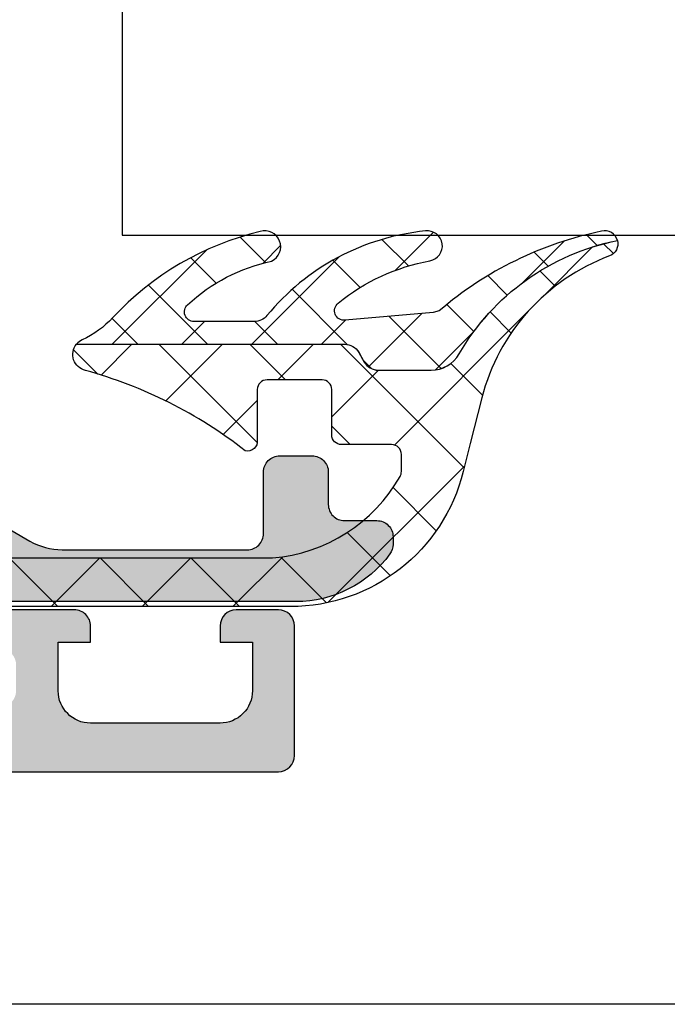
# Model space of a CAD drawing. Header units: millimetres. Extents: x 247761 to 294611, y 172579 to 236863.
# Tile 25 of 256: x 255583 to 255603, y 174620 to 174651. Entities that reach past the tile are written whole.
import ezdxf

# ---------------------------------------------------------------- set-up
doc = ezdxf.new("R2010")
doc.units = ezdxf.units.MM
doc.linetypes.add('ČÁRKOVANÁ', pattern=[19.049999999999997, 12.7, -6.35])
doc.layers.add('FASÁDA DETAILNÍ', color=4, linetype='Continuous')
doc.layers.add('NOVA', color=240, linetype='Continuous')

# ---------------------------------------------------------------- blocks, each defined once
blk = doc.blocks.new('A$C69D17D4D')
at = {"layer": 'FASÁDA DETAILNÍ'}
h = blk.add_hatch(color=256, dxfattribs=at)
edge = h.paths.add_edge_path()
edge.add_arc((-19053.50018823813, 1256.682007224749), 0.5000674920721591, 270.007732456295, 359.9922675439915)
edge.add_line((-19053.00012075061, 1256.681939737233), (-19053.00012075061, 1260.681939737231))
edge.add_arc((-19053.50018823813, 1260.681872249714), 0.5000674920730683, 0.007732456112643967, 89.99226754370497)
edge.add_line((-19053.50012075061, 1261.181939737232), (-19054.80016957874, 1261.181939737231))
edge.add_arc((-19054.80013267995, 1260.681902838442), 0.5000369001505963, 90.00422797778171, 179.9957720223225)
edge.add_line((-19055.30016957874, 1260.681939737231), (-19055.30016957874, 1260.181939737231))
edge.add_line((-19055.30016957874, 1260.181939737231), (-19054.30016957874, 1260.181939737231))
edge.add_line((-19054.30016957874, 1260.181939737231), (-19054.30016957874, 1258.681939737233))
edge.add_arc((-19055.30013260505, 1258.68190276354), 0.9999630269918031, -90.00211851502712, 0.002118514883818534, ccw=False)
edge.add_line((-19055.30016957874, 1257.681939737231), (-19059.30016957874, 1257.681939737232))
edge.add_arc((-19059.30009270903, 1258.682016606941), 1.000076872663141, 180.0044039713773, 269.99559602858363, ccw=False)
edge.add_line((-19060.30016957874, 1258.681939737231), (-19060.30016957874, 1260.181939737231))
edge.add_line((-19060.30016957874, 1260.181939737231), (-19059.30016957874, 1260.181939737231))
edge.add_line((-19059.30016957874, 1260.181939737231), (-19059.30016957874, 1260.681939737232))
edge.add_arc((-19059.80011210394, 1260.681997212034), 0.499942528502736, 359.9934131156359, 450.0065868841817)
edge.add_line((-19059.80016957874, 1261.181939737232), (-19062.60015737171, 1261.181939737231))
edge.add_arc((-19062.60015737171, 1260.681939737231), 0.5000000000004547, 90, 180.0000000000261)
edge.add_line((-19063.10015737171, 1260.681939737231), (-19063.10015737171, 1260.481939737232))
edge.add_arc((-19062.60015737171, 1260.481939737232), 0.5, 180, 270)
edge.add_line((-19062.60015737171, 1259.981939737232), (-19062.10015737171, 1259.981939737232))
edge.add_arc((-19062.10019247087, 1259.481904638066), 0.5000351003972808, 0.0040217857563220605, 89.99597821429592, ccw=False)
edge.add_line((-19061.60015737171, 1259.481939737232), (-19061.60015737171, 1258.681936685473))
edge.add_arc((-19062.10017393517, 1258.681953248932), 0.5000165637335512, 270.0018979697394, 359.9981020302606, ccw=False)
edge.add_line((-19062.10015737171, 1258.181936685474), (-19093.40015126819, 1258.181936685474))
edge.add_line((-19093.40015126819, 1258.181936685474), (-19099.43860888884, 1258.61433331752))
edge.add_arc((-19099.40015282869, 1259.613553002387), 0.9999594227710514, 180.0000000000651, 267.7959971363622, ccw=False)
edge.add_line((-19100.40011225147, 1259.613553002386), (-19100.40011225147, 1266.282005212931))
edge.add_arc((-19099.90011225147, 1266.28200521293), 0.5, 89.99999999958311, 179.9999999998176, ccw=False)
edge.add_line((-19099.90011225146, 1266.782005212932), (-19099.00011225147, 1266.782005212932))
edge.add_arc((-19099.00011225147, 1267.282005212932), 0.4999999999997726, 270, 360.0000000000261)
edge.add_line((-19098.50011225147, 1267.282005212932), (-19098.50011225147, 1268.682006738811))
edge.add_arc((-19098.42127580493, 1268.949527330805), 0.2788950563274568, 178.8354106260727, 253.580123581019, ccw=False)
edge.add_line((-19098.70011325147, 1268.955195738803), (-19098.70011325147, 1269.408789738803))
edge.add_arc((-19098.42124515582, 1269.414450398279), 0.2789255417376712, 106.42459455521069, 181.1628700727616, ccw=False)
edge.add_line((-19098.50011225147, 1269.681993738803), (-19098.50011225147, 1271.562004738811))
edge.add_arc((-19098.80011225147, 1271.562004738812), 0.3000000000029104, 359.9999999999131, 449.9999999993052)
edge.add_line((-19098.80011225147, 1271.862004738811), (-19099.78008657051, 1271.862004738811))
edge.add_arc((-19099.78008657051, 1271.562004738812), 0.2999999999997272, 90.00000000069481, 180.0000000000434)
edge.add_line((-19100.08008657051, 1271.562004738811), (-19100.08008657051, 1268.802006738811))
edge.add_arc((-19100.20008657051, 1268.80200673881), 0.1199999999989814, -90, 3.257127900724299e-10, ccw=False)
edge.add_line((-19100.20008657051, 1268.682006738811), (-19104.50011225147, 1268.682006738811))
edge.add_arc((-19104.50011225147, 1269.182006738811), 0.5, 180, 270, ccw=False)
edge.add_line((-19105.00011225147, 1269.182006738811), (-19105.00011225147, 1269.88200673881))
edge.add_line((-19105.00011225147, 1269.88200673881), (-19103.61861679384, 1272.274827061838))
edge.add_arc((-19103.73823203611, 1272.343886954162), 0.1381197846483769, 330.000000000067, 450)
edge.add_line((-19103.73823203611, 1272.482006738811), (-19107.50011225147, 1272.48200673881))
edge.add_arc((-19107.50011225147, 1274.48200673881), 1.999999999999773, 180.0000000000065, 270, ccw=False)
edge.add_line((-19109.50011225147, 1274.48200673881), (-19109.50011225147, 1275.050002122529))
edge.add_arc((-19110.00011225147, 1275.050002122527), 0.500000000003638, 2.34495935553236e-10, 34.4790717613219)
edge.add_arc((-19113.7096108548, 1272.502528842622), 4.999999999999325, 34.47907176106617, 84.65077199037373)
edge.add_arc((-19113.26199246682, 1277.343880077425), 0.138119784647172, 82.29756250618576, 209.9999999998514)
edge.add_line((-19113.38160770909, 1277.274820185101), (-19112.00011225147, 1274.881999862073))
edge.add_line((-19112.00011225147, 1274.881999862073), (-19112.00011225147, 1274.181999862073))
edge.add_arc((-19112.50011225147, 1274.181999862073), 0.5, -90, 0, ccw=False)
edge.add_line((-19112.50011225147, 1273.681999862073), (-19116.80013793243, 1273.681999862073))
edge.add_arc((-19116.80013793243, 1273.801999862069), 0.1199999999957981, 179.9999999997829, 270, ccw=False)
edge.add_line((-19116.92013793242, 1273.80199986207), (-19116.92013793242, 1276.56199786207))
edge.add_arc((-19117.22013793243, 1276.56199786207), 0.3000000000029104, 359.9999999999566, 449.9999999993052)
edge.add_line((-19117.22013793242, 1276.86199786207), (-19118.20011225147, 1276.86199786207))
edge.add_arc((-19118.20011225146, 1276.56199786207), 0.2999999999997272, 90.00000000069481, 180.0000000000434)
edge.add_line((-19118.50011225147, 1276.56199786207), (-19118.50011225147, 1274.681986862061))
edge.add_arc((-19118.57897934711, 1274.414443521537), 0.2789255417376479, -1.1628700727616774, 73.57540544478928, ccw=False)
edge.add_line((-19118.30011125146, 1274.408782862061), (-19118.30011125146, 1273.955188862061))
edge.add_arc((-19118.57894869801, 1273.949520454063), 0.2788950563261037, -73.580123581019, 1.1645893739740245, ccw=False)
edge.add_line((-19118.50011225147, 1273.681999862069), (-19118.50011225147, 1270.681941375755))
edge.add_line((-19118.50011225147, 1270.681941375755), (-19117.80003987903, 1269.981838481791))
edge.add_line((-19117.80003987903, 1269.981838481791), (-19117.20003377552, 1269.98183848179))
edge.add_line((-19117.20003377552, 1269.98183848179), (-19117.20003377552, 1271.581844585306))
edge.add_arc((-19116.70002432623, 1271.581835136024), 0.5000094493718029, 90.00108278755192, 179.998917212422, ccw=False)
edge.add_line((-19116.70003377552, 1272.081844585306), (-19116.30460569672, 1272.081844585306))
edge.add_arc((-19116.30460569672, 1271.581844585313), 0.4999999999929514, 74.99999999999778, 90, ccw=False)
edge.add_line((-19116.17519617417, 1272.064807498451), (-19114.74130941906, 1271.680598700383))
edge.add_arc((-19115.00012846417, 1270.714672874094), 1.000000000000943, -2.609112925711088e-11, 74.99999999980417, ccw=False)
edge.add_line((-19114.00012846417, 1270.714672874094), (-19114.00012846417, 1264.981850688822))
edge.add_line((-19114.00012846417, 1264.981850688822), (-19117.20003377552, 1264.981850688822))
edge.add_line((-19117.20003377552, 1264.981850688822), (-19117.20003377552, 1265.781838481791))
edge.add_line((-19117.20003377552, 1265.781838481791), (-19117.80003987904, 1265.781838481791))
edge.add_line((-19117.80003987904, 1265.781838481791), (-19118.50002156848, 1264.569405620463))
edge.add_line((-19118.50002156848, 1264.569405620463), (-19118.50002156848, 1263.481850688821))
edge.add_line((-19118.50002156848, 1263.481850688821), (-19103.50011225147, 1263.481850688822))
edge.add_arc((-19103.50011225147, 1262.981850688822), 0.5000000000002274, 0, 90, ccw=False)
edge.add_line((-19103.00011225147, 1262.981850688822), (-19103.00011225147, 1257.181939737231))
edge.add_arc((-19102.00011225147, 1257.181939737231), 1, 179.999999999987, 270)
edge.add_line((-19102.00011225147, 1256.181939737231), (-19053.50012075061, 1256.181939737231))
edge = h.paths.add_edge_path(flags=16)
edge.add_line((-19112.40012846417, 1265.781838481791), (-19112.40012846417, 1270.18183848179))
edge.add_arc((-19111.90012846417, 1270.18183848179), 0.5, 90, 180, ccw=False)
edge.add_line((-19111.90012846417, 1270.68183848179), (-19107.50012846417, 1270.681838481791))
edge.add_arc((-19107.50012846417, 1270.181838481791), 0.5, 0, 90, ccw=False)
edge.add_line((-19107.00012846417, 1270.181838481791), (-19107.00012846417, 1265.781838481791))
edge.add_arc((-19107.50012846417, 1265.781838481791), 0.5, -90, 0, ccw=False)
edge.add_line((-19107.50012846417, 1265.281838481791), (-19111.90012846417, 1265.281838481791))
edge.add_arc((-19111.90012846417, 1265.781838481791), 0.5, 180, 270, ccw=False)
h = blk.add_hatch(dxfattribs=at)
h.set_pattern_fill('ANSI37', color=256, scale=0.48, angle=90, style=0)
h.set_pattern_definition([(135, (-19063.00012093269, 1263.181939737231), (-1.077630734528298, -1.077630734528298), []), (225, (-19063.00012093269, 1263.181939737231), (1.077630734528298, -1.077630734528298), [])])
edge = h.paths.add_edge_path()
edge.add_arc((-19054.23900750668, 1270.582939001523), 0.499999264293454, 270.000065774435, 320.5926628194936, ccw=False)
edge.add_line((-19054.23900693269, 1270.082939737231), (-19056.10110393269, 1270.082939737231))
edge.add_arc((-19056.10110358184, 1270.382939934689), 0.3000001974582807, 132.642156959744, 269.99993299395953, ccw=False)
edge.add_arc((-19052.53368886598, 1266.509144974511), 5.566188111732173, 102.19103264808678, 132.6422611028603, ccw=False)
edge.add_arc((-19053.91698281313, 1272.393221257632), 0.4897187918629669, 295.1172428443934, 467.013972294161)
edge.add_arc((-19051.97109148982, 1264.053463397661), 9.052420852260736, 103.343438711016, 137.2066788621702)
edge.add_arc((-19060.81526820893, 1272.241343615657), 2.999999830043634, 294.7549030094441, 317.2067131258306, ccw=False)
edge.add_arc((-19059.34948606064, 1269.062537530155), 0.5004751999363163, 114.7551757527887, 140.1935658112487)
edge.add_line((-19059.73395693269, 1269.382939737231), (-19051.45067793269, 1269.382939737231))
edge.add_arc((-19051.45067846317, 1268.882940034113), 0.499999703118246, 29.999980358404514, 89.99993921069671, ccw=False)
edge.add_line((-19051.01766593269, 1269.132939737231), (-19050.84445993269, 1268.832939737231))
edge.add_arc((-19050.4114474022, 1269.082939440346), 0.4999997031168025, 209.9999803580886, 269.9999392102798)
edge.add_line((-19050.41144793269, 1268.582939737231), (-19048.78209993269, 1268.582939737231))
edge.add_arc((-19048.78209915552, 1269.582939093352), 0.9999993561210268, 269.9999554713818, 329.9496611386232)
edge.add_arc((-19041.59771844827, 1265.426612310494), 7.300023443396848, 101.28555368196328, 149.949645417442, ccw=False)
edge.add_arc((-19043.41295102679, 1272.482949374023), 0.3999910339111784, 14.85295080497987, 105.0012766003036)
edge.add_arc((-19041.28623055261, 1261.963445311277), 11.13157184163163, 101.5576577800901, 130.586961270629)
edge.add_line((-19048.52844693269, 1270.416976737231), (-19048.72066393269, 1270.359275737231))
edge.add_line((-19048.72066393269, 1270.359275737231), (-19051.43787093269, 1270.121437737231))
edge.add_arc((-19051.46402993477, 1270.420295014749), 0.2999999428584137, 129.0309511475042, 275.0023550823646, ccw=False)
edge.add_arc((-19047.66985789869, 1265.74006891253), 6.324969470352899, 100.47997079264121, 129.0310333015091, ccw=False)
edge.add_arc((-19048.89873523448, 1272.41790473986), 0.4650353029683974, 279.7079737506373, 457.5281371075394)
edge.add_arc((-19048.24923641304, 1265.661572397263), 7.252239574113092, 95.62167161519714, 140.5924891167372)
h = blk.add_hatch(dxfattribs=at)
h.set_pattern_fill('ANSI37', color=256, scale=0.625, angle=90, style=0)
h.set_pattern_definition([(135, (-19063.00012093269, 1263.181939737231), (-1.403165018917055, -1.403165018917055), []), (225, (-19063.00012093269, 1263.181939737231), (1.403165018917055, -1.403165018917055), [])])
edge = h.paths.add_edge_path()
edge.add_ellipse((-19054.11320541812, 1267.802501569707), major_axis=(-5.039467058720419, 0), ratio=1, start_angle=94.96446126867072, end_angle=150.2082155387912)
edge.add_ellipse((-19050.0001209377, 1265.447701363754), major_axis=(-0.3000000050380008, 0), ratio=1, start_angle=150.2078270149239, end_angle=179.999307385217)
edge.add_line((-19049.70012093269, 1265.447697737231), (-19049.70011793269, 1265.981981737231))
edge.add_ellipse((-19050.00011769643, 1265.981982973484), major_axis=(-0.2999997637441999, 0), ratio=1, start_angle=179.9997638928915, end_angle=270.0000451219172)
edge.add_line((-19050.00011793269, 1266.281982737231), (-19051.55011493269, 1266.281982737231))
edge.add_ellipse((-19051.55010729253, 1266.581993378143), major_axis=(-0.3000106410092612, 0), ratio=1, start_angle=0.004323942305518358, end_angle=89.99854088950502, ccw=False)
edge.add_line((-19051.85011793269, 1266.581970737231), (-19051.85012893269, 1267.981952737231))
edge.add_ellipse((-19052.15011876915, 1267.981949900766), major_axis=(-0.2999898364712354, 0), ratio=1, start_angle=180.0005417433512, end_angle=269.9996492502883)
edge.add_line((-19052.15011693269, 1268.281939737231), (-19053.85012893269, 1268.281939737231))
edge.add_ellipse((-19053.85012179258, 1267.981929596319), major_axis=(-0.3000101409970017, 0), ratio=1, start_angle=270.0013636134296, end_angle=359.9955805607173)
edge.add_line((-19054.15013193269, 1267.981952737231), (-19054.15012093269, 1266.418121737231))
edge.add_ellipse((-19054.45127999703, 1266.385264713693), major_axis=(-0.3029461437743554, 0), ratio=1, start_angle=76.51642268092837, end_angle=186.2264509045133, ccw=False)
edge.add_ellipse((-19063.15620312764, 1255.069300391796), major_axis=(-14.00076634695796, 0), ratio=1, start_angle=231.9243799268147, end_angle=254.6982677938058)
edge.add_ellipse((-19059.34948955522, 1269.061538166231), major_axis=(-0.5004721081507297, 0), ratio=1, start_angle=-39.80663437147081, end_angle=77.08239147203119, ccw=False)
edge.add_line((-19059.73395693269, 1269.381939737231), (-19051.45067793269, 1269.381939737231))
edge.add_ellipse((-19051.45067846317, 1268.881940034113), major_axis=(-0.499999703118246, 0), ratio=1, start_angle=209.9999803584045, end_angle=269.99993921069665, ccw=False)
edge.add_line((-19051.01766593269, 1269.131939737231), (-19050.84445993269, 1268.831939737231))
edge.add_ellipse((-19050.4114474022, 1269.081939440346), major_axis=(-0.4999997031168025, 0), ratio=1, start_angle=29.99998035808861, end_angle=89.99993921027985)
edge.add_line((-19050.41144793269, 1268.581939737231), (-19048.78209993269, 1268.581939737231))
edge.add_ellipse((-19048.78209915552, 1269.581939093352), major_axis=(-0.9999993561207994, 0), ratio=1, start_angle=89.99995547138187, end_angle=149.9496611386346)
edge.add_ellipse((-19041.59771844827, 1265.425612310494), major_axis=(-7.300023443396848, 0), ratio=1, start_angle=281.2855536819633, end_angle=329.94964541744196, ccw=False)
edge.add_ellipse((-19043.41295055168, 1272.481949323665), major_axis=(-0.3999905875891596, 0), ratio=1, start_angle=110.50182944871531, end_angle=194.8529752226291, ccw=False)
edge.add_ellipse((-19041.03888360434, 1266.132851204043), major_axis=(-6.378448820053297, 0), ratio=1, start_angle=290.5018745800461, end_angle=345.5474022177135)
edge.add_line((-19047.21548293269, 1267.724777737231), (-19047.57906993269, 1266.314070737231))
edge.add_line((-19047.57906993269, 1266.314070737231), (-19047.78918293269, 1265.451369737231))
edge.add_ellipse((-19053.12580564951, 1266.781934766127), major_axis=(-5.499995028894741, 0), ratio=1, start_angle=89.99996579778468, end_angle=166.0000450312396, ccw=False)
edge.add_line((-19053.12580893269, 1261.281939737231), (-19065.54383693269, 1261.281939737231))
edge.add_line((-19065.54383693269, 1261.281939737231), (-19066.90689393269, 1261.569558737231))
edge.add_ellipse((-19067.01012654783, 1261.080332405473), major_axis=(-0.4999993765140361, 0), ratio=1, start_angle=258.0846992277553, end_angle=319.7162484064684)
edge.add_line((-19067.39155193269, 1261.403618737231), (-19068.96516293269, 1259.547010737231))
edge.add_ellipse((-19069.53730193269, 1260.031940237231), major_axis=(-0.7499997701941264, 0), ratio=1, start_angle=-40.28370615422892, end_angle=139.716293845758, ccw=False)
edge.add_line((-19070.10944093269, 1260.516869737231), (-19068.15015493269, 1262.828513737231))
edge.add_ellipse((-19067.38730332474, 1262.181941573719), major_axis=(-0.9999990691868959, 0), ratio=1, start_angle=258.0847521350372, end_angle=319.7163013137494, ccw=False)
edge.add_line((-19067.18083893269, 1263.160394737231), (-19065.38730193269, 1262.781939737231))
edge.add_line((-19065.38730193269, 1262.781939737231), (-19053.67710093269, 1262.781939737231))
h = blk.add_hatch(color=256, dxfattribs=at)
edge = h.paths.add_edge_path()
edge.add_line((-19067.50012093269, 1263.835939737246), (-19067.12691593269, 1264.135939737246))
edge.add_line((-19067.12691593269, 1264.135939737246), (-19063.15371093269, 1264.135939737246))
edge.add_ellipse((-19063.15371253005, 1262.135932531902), major_axis=(-2.000007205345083, 0), ratio=1, start_angle=240.00006633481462, end_angle=269.99995423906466, ccw=False)
edge.add_line((-19062.15371093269, 1263.867990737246), (-19061.17665893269, 1263.303888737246))
edge.add_ellipse((-19060.17665733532, 1265.035946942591), major_axis=(-2.000007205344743, 0), ratio=1, start_angle=60.00006633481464, end_angle=89.9999542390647)
edge.add_line((-19060.17665893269, 1263.035939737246), (-19054.45682493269, 1263.035939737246))
edge.add_ellipse((-19054.45682455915, 1263.535939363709), major_axis=(-0.49999962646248, 0), ratio=1, start_angle=89.99995719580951, end_angle=180.0000428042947)
edge.add_line((-19053.95682493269, 1263.535939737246), (-19053.95682493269, 1265.435939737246))
edge.add_ellipse((-19053.45708291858, 1265.436197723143), major_axis=(-0.4997420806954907, 0), ratio=1, start_angle=-90.02957826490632, end_angle=0.02957826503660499, ccw=False)
edge.add_line((-19053.45682493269, 1265.935939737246), (-19052.45682493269, 1265.935939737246))
edge.add_ellipse((-19052.45656694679, 1265.436197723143), major_axis=(-0.4997420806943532, 0), ratio=1, start_angle=179.9704217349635, end_angle=270.02957826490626, ccw=False)
edge.add_line((-19051.95682493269, 1265.435939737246), (-19051.95682493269, 1264.435939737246))
edge.add_ellipse((-19051.45708547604, 1264.435679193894), major_axis=(-0.4997395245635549, 0), ratio=1, start_angle=-0.02987163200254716, end_angle=90.02987163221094)
edge.add_line((-19051.45682493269, 1263.935939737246), (-19050.45682493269, 1263.935939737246))
edge.add_ellipse((-19050.4565710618, 1263.436191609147), major_axis=(-0.4997481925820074, 0), ratio=1, start_angle=179.9711230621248, end_angle=270.02910612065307, ccw=False)
edge.add_line((-19049.95682293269, 1263.435939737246), (-19049.95682293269, 1263.202908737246))
edge.add_ellipse((-19050.45682214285, 1263.202908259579), major_axis=(-0.4999992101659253, 0), ratio=1, start_angle=143.7506869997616, end_angle=180.0000547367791, ccw=False)
edge.add_ellipse((-19052.9568254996, 1265.035946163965), major_axis=(-3.600006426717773, 0), ratio=1, start_angle=90.00004085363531, end_angle=143.7506139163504, ccw=False)
edge.add_line((-19052.95682293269, 1261.435939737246), (-19062.90012093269, 1261.435939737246))
edge.add_ellipse((-19062.9001210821, 1261.63593958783), major_axis=(-0.1999998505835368, 0), ratio=1, start_angle=-4.2804724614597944e-05, end_angle=90.00004280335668, ccw=False)
edge.add_line((-19063.10012093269, 1261.635939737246), (-19063.10012093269, 1262.353160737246))
edge.add_line((-19063.10012093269, 1262.353160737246), (-19062.95915993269, 1262.494059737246))
edge.add_ellipse((-19063.10012130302, 1262.635939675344), major_axis=(-0.2000000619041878, 0), ratio=1, start_angle=134.813924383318, end_angle=269.999893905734)
edge.add_line((-19063.10012093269, 1262.835939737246), (-19064.99968993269, 1262.835939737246))
edge.add_line((-19064.99968993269, 1262.835939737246), (-19069.07833793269, 1263.150257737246))
edge.add_ellipse((-19069.00012042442, 1263.644102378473), major_axis=(-0.5000005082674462, 0), ratio=1, start_angle=7.347914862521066e-05, end_angle=80.99997723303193, ccw=False)
edge.add_line((-19069.50012093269, 1263.644101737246), (-19069.50012093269, 1263.835939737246))
edge.add_ellipse((-19069.00012130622, 1263.835940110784), major_axis=(-0.4999996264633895, 0), ratio=1, start_angle=-90.00004280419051, end_angle=4.28042947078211e-05, ccw=False)
edge.add_line((-19069.00012093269, 1264.335939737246), (-19068.90012093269, 1264.335939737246))
edge.add_ellipse((-19068.90012078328, 1264.135939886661), major_axis=(-0.1999998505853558, 0), ratio=1, start_angle=179.9999571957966, end_angle=270.00004280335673, ccw=False)
edge.add_line((-19068.70012093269, 1264.135939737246), (-19068.70012093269, 1263.835939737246))
edge.add_line((-19068.70012093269, 1263.835939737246), (-19067.50012093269, 1263.835939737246))
at = {"layer": 'FASÁDA DETAILNÍ', "linetype": 'ČÁRKOVANÁ', "ltscale": 5}
blk.add_lwpolyline([(1650.999978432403, 1249.00002156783), (-24919.00002156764, 1249.000021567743), (-24919.00002156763, 24919.00002156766), (1650.999978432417, 24919.00002156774)], close=True, dxfattribs=at)
at = {"layer": 'FASÁDA DETAILNÍ'}
blk.add_lwpolyline([(-18977.35474239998, 1272.74602788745), (-18589.66396554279, 1272.74602788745), (-18589.66396554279, 1316.74602788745), (-18977.35474239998, 1316.74602788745), (-19058.32562122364, 1316.74602788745), (-19058.32562122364, 1272.74602788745)], close=True, dxfattribs=at)
blk.add_lwpolyline([(-19102.00011225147, 1256.181939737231), (-19053.50012075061, 1256.181939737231, 0.4141345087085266), (-19053.00012075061, 1256.681939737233), (-19053.00012075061, 1260.681939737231, 0.4141345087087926), (-19053.50012075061, 1261.181939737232), (-19054.80016957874, 1261.181939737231, 0.4141703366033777), (-19055.30016957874, 1260.681939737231), (-19055.30016957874, 1260.181939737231), (-19054.30016957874, 1260.181939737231), (-19054.30016957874, 1258.681939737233, -0.4142352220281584), (-19055.30016957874, 1257.681939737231), (-19059.30016957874, 1257.681939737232, -0.4141685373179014), (-19060.30016957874, 1258.681939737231), (-19060.30016957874, 1260.181939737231), (-19059.30016957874, 1260.181939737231), (-19059.30016957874, 1260.681939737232, 0.4142809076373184), (-19059.80016957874, 1261.181939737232), (-19062.60015737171, 1261.181939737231, 0.4142135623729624)], format="xyb", dxfattribs=at)
blk.add_lwpolyline([(-19053.85268193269, 1270.265524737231, -0.224409), (-19054.23900693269, 1270.082939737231), (-19056.10110393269, 1270.082939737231), (-19056.10110393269, 1270.082939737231, -0.683163), (-19056.30432893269, 1270.603619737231, -0.133656), (-19053.70911093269, 1271.949809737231, 0.931673), (-19054.06027693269, 1272.861506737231, 0.148841), (-19058.61383993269, 1270.203277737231, -0.0982791), (-19059.55905593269, 1269.517021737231, 0.111454), (-19059.73395693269, 1269.382939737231), (-19051.45067793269, 1269.382939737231), (-19051.45067793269, 1269.382939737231, -0.267949), (-19051.01766593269, 1269.132939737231), (-19050.84445993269, 1268.832939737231), (-19050.84445993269, 1268.832939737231, 0.267949), (-19050.41144793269, 1268.582939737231), (-19048.78209993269, 1268.582939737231), (-19048.78209993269, 1268.582939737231, 0.267714), (-19047.91651393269, 1269.082178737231, -0.215587), (-19043.02632493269, 1272.585482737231, 0.414972), (-19043.51648493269, 1272.869308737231, 0.127346), (-19048.52844693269, 1270.416976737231), (-19048.72066393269, 1270.359275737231), (-19051.43787093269, 1270.121437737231), (-19051.43787093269, 1270.121437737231, -0.739768), (-19051.65295193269, 1270.653336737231, -0.125226), (-19048.82031793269, 1271.959528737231, 0.981156), (-19048.95966093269, 1272.878931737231, 0.19878), (-19053.85268193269, 1270.265524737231)], format="xyb", close=True, dxfattribs=at)
at = {"layer": 'FASÁDA DETAILNÍ', "extrusion": (0, 0, -1)}
for points in [[(19065.38730193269, 1262.781939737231), (19053.67710093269, 1262.781939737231), (19053.67710093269, 1262.781939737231, -0.245826), (19049.73977093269, 1265.298644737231, -0.130727), (19049.70012093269, 1265.447697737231), (19049.70011793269, 1265.981981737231), (19049.70011793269, 1265.981981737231, -0.414215), (19050.00011793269, 1266.281982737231), (19051.55011493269, 1266.281982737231), (19051.55011493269, 1266.281982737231, 0.414184), (19051.85011793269, 1266.581970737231), (19051.85012893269, 1267.981952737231), (19051.85012893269, 1267.981952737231, -0.414209), (19052.15011693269, 1268.281939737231), (19053.85012893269, 1268.281939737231), (19053.85012893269, 1268.281939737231, -0.414184), (19054.15013193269, 1267.981952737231), (19054.15012093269, 1266.418121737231), (19054.15012093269, 1266.418121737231, 0.51896), (19054.52191693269, 1266.090668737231, -0.0996982), (19059.46136993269, 1268.573731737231, 0.559391), (19059.73395693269, 1269.381939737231), (19051.45067793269, 1269.381939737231), (19051.45067793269, 1269.381939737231, 0.267949), (19051.01766593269, 1269.131939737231), (19050.84445993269, 1268.831939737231), (19050.84445993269, 1268.831939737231, -0.267949), (19050.41144793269, 1268.581939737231), (19048.78209993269, 1268.581939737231), (19048.78209993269, 1268.581939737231, -0.267714), (19047.91651393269, 1269.081178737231, 0.215587), (19043.02632493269, 1272.584482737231, 0.385623), (19043.27285893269, 1272.107293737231, -0.244909), (19047.21548293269, 1267.724777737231), (19047.57906993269, 1266.314070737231), (19047.78918293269, 1265.451369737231), (19047.78918293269, 1265.451369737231, 0.344328), (19053.12580893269, 1261.281939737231), (19065.54383693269, 1261.281939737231)], [(19062.15371093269, 1263.867990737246), (19061.17665893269, 1263.303888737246), (19061.17665893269, 1263.303888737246, -0.131652), (19060.17665893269, 1263.035939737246), (19054.45682493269, 1263.035939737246), (19054.45682493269, 1263.035939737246, -0.414214), (19053.95682493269, 1263.535939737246), (19053.95682493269, 1265.435939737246), (19053.95682493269, 1265.435939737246, 0.414516), (19053.45682493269, 1265.935939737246), (19052.45682493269, 1265.935939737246), (19052.45682493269, 1265.935939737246, 0.414516), (19051.95682493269, 1265.435939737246), (19051.95682493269, 1264.435939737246), (19051.95682493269, 1264.435939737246, -0.414519), (19051.45682493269, 1263.935939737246), (19050.45682493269, 1263.935939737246), (19050.45682493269, 1263.935939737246, 0.41451), (19049.95682293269, 1263.435939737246), (19049.95682293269, 1263.202908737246), (19049.95682293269, 1263.202908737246, 0.1595), (19050.05359693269, 1262.907258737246, 0.238928), (19052.95682293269, 1261.435939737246), (19062.90012093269, 1261.435939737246)]]:
    blk.add_lwpolyline(points, format="xyb", dxfattribs=at)

msp = doc.modelspace()

# ---------------------------------------------------------------- block references
at = {"layer": 'NOVA', "ltscale": 300}
msp.add_blockref('A$C69D17D4D', (274644.5174331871, 173371.2585875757), dxfattribs=at)

doc.saveas('drawing.dxf')
